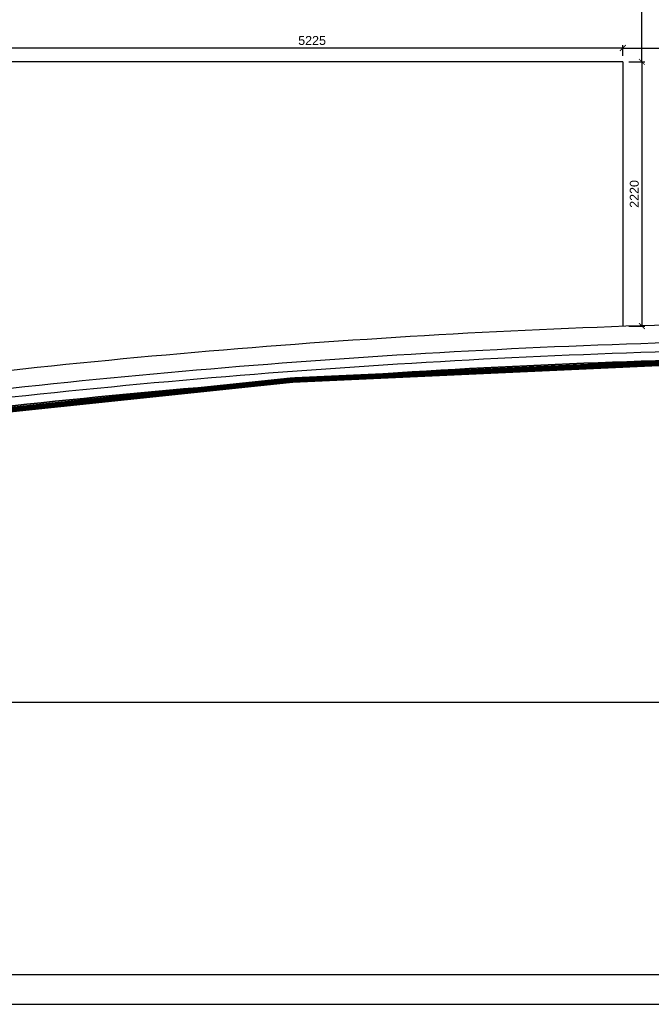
# Model space of a CAD drawing. Header units: millimetres. Extents: x 0 to 2243864, y 0 to 1237228.
# Tile 18 of 30: x 1049283 to 1054590, y 1127952 to 1136226. Entities that reach past the tile are written whole.
import ezdxf

# ---------------------------------------------------------------- set-up
doc = ezdxf.new("R2010")
doc.units = ezdxf.units.MM
doc.header["$LTSCALE"] = 7
for name, color, linetype in [('CT-DIM', 3, 'Continuous'), ('PD_BASE', 8, 'Continuous'), ('PD_DIMENSION', 201, 'Continuous')]:
    doc.layers.add(name, color=color, linetype=linetype)
doc.layers.add('PD_ELEVATION_03', color=80, linetype='Continuous', lineweight=18)
doc.layers.add('PD_ELEVATION_05', color=50, linetype='Continuous', lineweight=30)
doc.styles.get("Standard").update_dxf_attribs({"font": 'arial.ttf'})
doc.dimstyles.new('MM', dxfattribs={"dimtxt": 75, "dimasz": 50, "dimexe": 25, "dimexo": 50, "dimgap": 25, "dimtad": 1, "dimdec": 0, "dimrnd": 5, "dimtxsty": 'Standard', "dimblk": 'ARCHTICK', "dimcen": 2.5, "dimadec": 0, "dimazin": 0, "dimtfac": 1, "dimtdec": 0, "dimtmove": 0, "dimatfit": 3, "dimfxl": 1, "dimarcsym": 0})

# ---------------------------------------------------------------- blocks, each defined once
blk = doc.blocks.new('_ARCHTICK')
at = {"color": 0, "linetype": 'ByBlock', "const_width": 0.15}
blk.add_lwpolyline([(-0.5, -0.5), (0.5, 0.5)], dxfattribs=at)
blk = doc.blocks.new('*D81')
at = {"layer": 'Defpoints', "color": 0, "ltscale": 0.5, "transparency": 16777216}
for p in [(1049128.4, 1135987.5), (1049128.4, 1135871.8), (1054351.7, 1135871.8)]:
    blk.add_point(p, dxfattribs=at)
at = {"layer": 'PD_DIMENSION', "color": 0, "lineweight": -2, "ltscale": 0.5, "transparency": 16777216}
for p, q in [((1049128.4, 1135921.8), (1049128.4, 1136012.5)), ((1054351.7, 1135921.8), (1054351.7, 1136012.5)), ((1054351.7, 1135987.5), (1049128.4, 1135987.5))]:
    blk.add_line(p, q, dxfattribs=at)
at = {"layer": 'PD_DIMENSION', "color": 0, "lineweight": -2, "ltscale": 0.5, "transparency": 16777216, "xscale": 50, "yscale": 50, "zscale": 50, "rotation": 180}
blk.add_blockref('_ARCHTICK', (1049128.4, 1135987.5), dxfattribs=at)
at = {"layer": 'PD_DIMENSION', "color": 0, "lineweight": -2, "ltscale": 0.5, "transparency": 16777216, "xscale": 50, "yscale": 50, "zscale": 50}
blk.add_blockref('_ARCHTICK', (1054351.7, 1135987.5), dxfattribs=at)
at = {"layer": 'PD_DIMENSION', "color": 0, "ltscale": 0.5, "transparency": 16777216, "insert": (1051740.1, 1136050.8), "char_height": 75, "attachment_point": 5}
blk.add_mtext('5225', dxfattribs=at)
blk = doc.blocks.new('*D82')
at = {"layer": 'Defpoints', "color": 0, "ltscale": 0.5, "transparency": 16777216}
for p in [(1054351.7, 1135871.8), (1054351.7, 1133651.1), (1054511.1, 1133651.1)]:
    blk.add_point(p, dxfattribs=at)
at = {"layer": 'PD_DIMENSION', "color": 0, "lineweight": -2, "ltscale": 0.5, "transparency": 16777216}
for p, q in [((1054401.7, 1135871.8), (1054536.1, 1135871.8)), ((1054511.1, 1135871.8), (1054511.1, 1133651.1)), ((1054401.7, 1133651.1), (1054536.1, 1133651.1))]:
    blk.add_line(p, q, dxfattribs=at)
at = {"layer": 'PD_DIMENSION', "color": 0, "lineweight": -2, "ltscale": 0.5, "transparency": 16777216, "xscale": 50, "yscale": 50, "zscale": 50}
for p, rotation in [((1054511.1, 1135871.8), 90), ((1054511.1, 1133651.1), 270)]:
    blk.add_blockref('_ARCHTICK', p, dxfattribs=dict(at, rotation=rotation))
at = {"layer": 'PD_DIMENSION', "color": 0, "ltscale": 0.5, "transparency": 16777216, "insert": (1054447.8, 1134761.5), "char_height": 75, "attachment_point": 5, "rotation": 90}
blk.add_mtext('2220', dxfattribs=at)
blk = doc.blocks.new('*D92')
at = {"layer": 'Defpoints', "color": 0, "ltscale": 0.5, "transparency": 16777216}
for p in [(1056222.3, 1135987.5), (1054351.7, 1135871.8), (1056222.3, 1135871.8)]:
    blk.add_point(p, dxfattribs=at)
at = {"layer": 'PD_DIMENSION', "color": 0, "lineweight": -2, "ltscale": 0.5, "transparency": 16777216}
for p, q in [((1054351.7, 1135921.8), (1054351.7, 1136012.5)), ((1056222.3, 1135921.8), (1056222.3, 1136012.5)), ((1054351.7, 1135987.5), (1056222.3, 1135987.5))]:
    blk.add_line(p, q, dxfattribs=at)
at = {"layer": 'PD_DIMENSION', "color": 0, "lineweight": -2, "ltscale": 0.5, "transparency": 16777216, "xscale": 50, "yscale": 50, "zscale": 50, "rotation": 180}
blk.add_blockref('_ARCHTICK', (1054351.7, 1135987.5), dxfattribs=at)
at = {"layer": 'PD_DIMENSION', "color": 0, "lineweight": -2, "ltscale": 0.5, "transparency": 16777216, "xscale": 50, "yscale": 50, "zscale": 50}
blk.add_blockref('_ARCHTICK', (1056222.3, 1135987.5), dxfattribs=at)
at = {"layer": 'PD_DIMENSION', "color": 0, "ltscale": 0.5, "transparency": 16777216, "insert": (1055287, 1136050.8), "char_height": 75, "attachment_point": 5}
blk.add_mtext('1870', dxfattribs=at)
blk = doc.blocks.new('KJSDU')
at = {"layer": 'PD_BASE', "color": 251}
for points in [[(1018233.9, 1190924.8), (1036915.9, 1190924.8), (1036915.9, 1210678.2), (1018233.9, 1210678.2)], [(1018483.9, 1191174.8), (1036665.9, 1191174.8), (1036665.9, 1210428.2), (1018483.9, 1210428.2)]]:
    blk.add_lwpolyline(points, close=True, dxfattribs=at)
at = {"layer": 'PD_BASE', "color": 251, "elevation": 0}
for points in [[(1018483.9, 1195111, -0.003351), (1019406.7, 1195302), (1019996.8, 1195417.4, -0.013583), (1023765.7, 1196032.2), (1024361.9, 1196110.3, -0.027537), (1032080, 1196658.4), (1032681.8, 1196658.4)], [(1024381.1, 1195961.5, -0.027531), (1032081.1, 1196508.4)], [(1024391, 1195887.1, -0.027527), (1032081.7, 1196433.4)], [(1018483.9, 1194804.2, -0.003578), (1019464.9, 1195007.7), (1020053.7, 1195122.9, -0.013578), (1023805.3, 1195734.8), (1024400.3, 1195812.7, -0.027526), (1032082.3, 1196358.4), (1032681.8, 1196358.4)]]:
    blk.add_lwpolyline(points, format="xyb", dxfattribs=at)
at = {"layer": 'PD_BASE', "color": 251}
blk.add_arc((1033194, 1126367.3), 70000, 90.909977, 97.216873, dxfattribs=at)
blk = doc.blocks.new("KJSDVYUU'")
at = {"layer": 'CT-DIM', "color": 251}
blk.add_lwpolyline([(983921.4, 1139179.8), (999495.9, 1139179.8), (999495.9, 1130487.7), (983921.4, 1130487.7)], close=True, dxfattribs=at)
at = {"layer": 'PD_BASE', "color": 251}
blk.add_blockref('KJSDU', (-34942.2, -62972.8), dxfattribs=at)
blk = doc.blocks.new('*D110')
at = {"layer": 'Defpoints', "color": 0, "ltscale": 0.5, "transparency": 16777216}
for p in [(1054351.8, 1137221.7), (1054511.1, 1137221.7), (1054351.7, 1135871.8)]:
    blk.add_point(p, dxfattribs=at)
at = {"layer": 'PD_DIMENSION', "color": 0, "lineweight": -2, "ltscale": 0.5, "transparency": 16777216}
for p, q in [((1054401.8, 1137221.7), (1054536.1, 1137221.7)), ((1054511.1, 1135871.8), (1054511.1, 1137221.7)), ((1054401.7, 1135871.8), (1054536.1, 1135871.8))]:
    blk.add_line(p, q, dxfattribs=at)
at = {"layer": 'PD_DIMENSION', "color": 0, "lineweight": -2, "ltscale": 0.5, "transparency": 16777216, "xscale": 50, "yscale": 50, "zscale": 50}
for p, rotation in [((1054511.1, 1137221.7), 90), ((1054511.1, 1135871.8), 270)]:
    blk.add_blockref('_ARCHTICK', p, dxfattribs=dict(at, rotation=rotation))
at = {"layer": 'PD_DIMENSION', "color": 0, "ltscale": 0.5, "transparency": 16777216, "insert": (1054447.8, 1136546.7), "char_height": 75, "attachment_point": 5, "rotation": 90}
blk.add_mtext('1350', dxfattribs=at)

msp = doc.modelspace()

# ---------------------------------------------------------------- linework, layer by layer
at = {"layer": 'PD_ELEVATION_03', "const_width": 47, "elevation": 0}
msp.add_lwpolyline([(1043371, 1132090.1, -0.044396), (1055709.6, 1133385.7), (1056519, 1133385.7), (1056519, 1137221.6), (1044890.9, 1137221.8), (1044890.4, 1135221.8), (1043371, 1135221.8)], format="xyb", close=True, dxfattribs=at)
at = {"layer": 'PD_ELEVATION_05'}
for q in [(1049128.4, 1135871.8), (1054351.7, 1133651.1)]:
    msp.add_line((1054351.7, 1135871.8), q, dxfattribs=at)

# ---------------------------------------------------------------- block references
at = {"layer": 'PD_BASE', "color": 251}
msp.add_blockref("KJSDVYUU'", (58569.4, 0), dxfattribs=at)

# ---------------------------------------------------------------- dimensions: what is measured, and where the dimension line sits
at = {"layer": 'PD_DIMENSION', "ltscale": 0.5}
for base, p2, picture, middle in [((1054511.1, 1137221.7), (1054351.8, 1137221.7), '*D110', (1054447.8, 1136546.7)), ((1054511.1, 1133651.1), (1054351.7, 1133651.1), '*D82', (1054447.8, 1134761.5))]:
    dim = msp.add_linear_dim(base=base, p1=(1054351.7, 1135871.8), p2=p2, angle=90, dimstyle='MM', override={"dimtmove": 1}, dxfattribs=at)
    dim.commit()
    dim.dimension.update_dxf_attribs({"geometry": picture, "text_midpoint": middle})
for base, p2, picture, middle in [((1049128.4, 1135987.5), (1049128.4, 1135871.8), '*D81', (1051740.1, 1136050.8)), ((1056222.3, 1135987.5), (1056222.3, 1135871.8), '*D92', (1055287, 1136050.8))]:
    dim = msp.add_linear_dim(base=base, p1=(1054351.7, 1135871.8), p2=p2, dimstyle='MM', override={"dimtmove": 1}, dxfattribs=at)
    dim.commit()
    dim.dimension.update_dxf_attribs({"geometry": picture, "text_midpoint": middle})

doc.saveas('drawing.dxf')
